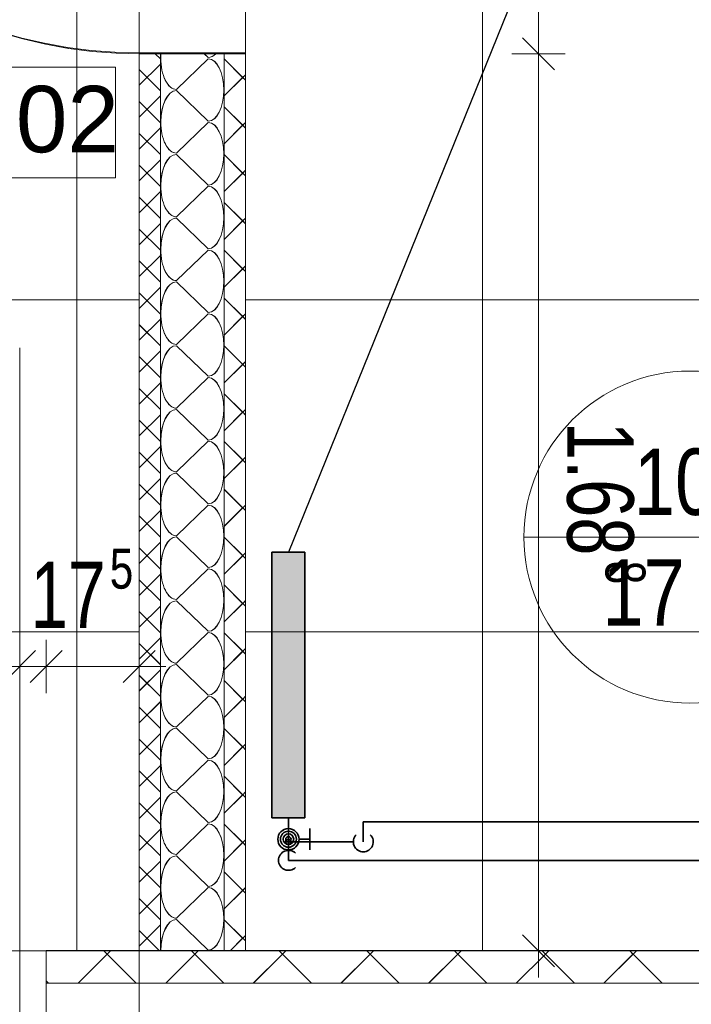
# Model space of a CAD drawing. Extents: x 229 to 926, y 37 to 878.
# Tile 153 of 162: x 548 to 574, y 666 to 703. Entities that reach past the tile are written whole.
import ezdxf
from ezdxf.lldxf.tags import DXFTag

# ---------------------------------------------------------------- set-up
doc = ezdxf.new("R2010")
doc.units = 0
doc.layers.get('0').update_dxf_attribs({"lineweight": 13})
doc.layers.add('A_BI_Innenwand', color=7, linetype='Continuous', lineweight=18, true_color=0x80ff80, plot=False)
doc.layers.add('A_BI_Tuer', color=7, linetype='Continuous', lineweight=18, true_color=0xbdbbbb, plot=False)
for name, color, linetype, lineweight, true_color in [('A_BI_Raum', 1, 'Continuous', 18, 0xff0000), ('H_BI_Heizkoerper', 1, 'Continuous', 35, 0xff0000), ('H_BI_Heizkoerperflaeche', 7, 'Continuous', 35, 0xffcccc), ('H_BI_Ruecklauf', 5, 'fein_strichliert', 35, 0x0000ff), ('H_BI_Vorlauf', 7, 'Continuous', 35, 0xed0e24)]:
    doc.layers.add(name, color=color, linetype=linetype, lineweight=lineweight, true_color=true_color)
for name, color, linetype, lineweight in [('Axen', 7, 'Continuous', 25), ('Axen-A03ENIVKI0', 7, 'Continuous', 25), ('Beschriftung', 7, 'Continuous', 25), ('Beschriftung-A03ENIVII0', 7, 'Continuous', 25), ('Deckenspiegel', 7, 'Continuous', 25), ('Fullfläche', 7, 'Continuous', 25), ('Fullfläche-A03ENIVQI0', 7, 'Continuous', 25), ('H_BI_Heizkoerpertext', 7, 'Continuous', 25), ('Maßlinien', 7, 'Continuous', 25), ('Maßlinien-A03ENIVNI0', 7, 'Continuous', 25), ('Türen', 7, 'Continuous', 25), ('Türen-A03ENIVLI0', 7, 'Continuous', 25), ('Wände', 7, 'Continuous', 25), ('Wände-A03ENIVMI0', 7, 'Continuous', 25)]:
    doc.layers.add(name, color=color, linetype=linetype, lineweight=lineweight)
doc.styles.get("Standard").update_dxf_attribs({"font": 'arial.ttf'})
tags = doc.linetypes.add('ALL_S25', pattern=[0.001, 0, -0.001]).pattern_tags.tags
tags[6:7] = [DXFTag(74, 4), DXFTag(75, 0), DXFTag(340, '0'), DXFTag(46, 1.0), DXFTag(50, 0.0), DXFTag(44, 0.0), DXFTag(45, 0.0)]
tags[4:5] = [DXFTag(74, 4), DXFTag(75, 0), DXFTag(340, '0'), DXFTag(46, 1.0), DXFTag(50, 0.0), DXFTag(44, 0.0), DXFTag(45, 0.0)]
tags = doc.linetypes.add('ALL_S25-A03ENIVOI0', pattern=[0.001, 0, -0.001]).pattern_tags.tags
tags[6:7] = [DXFTag(74, 4), DXFTag(75, 0), DXFTag(340, '0'), DXFTag(46, 1.0), DXFTag(50, 0.0), DXFTag(44, 0.0), DXFTag(45, 0.0)]
tags[4:5] = [DXFTag(74, 4), DXFTag(75, 0), DXFTag(340, '0'), DXFTag(46, 1.0), DXFTag(50, 0.0), DXFTag(44, 0.0), DXFTag(45, 0.0)]
tags = doc.linetypes.add('fein_strichliert', pattern=[4, 1, -2, 1]).pattern_tags.tags
tags[8:9] = [DXFTag(74, 4), DXFTag(75, 0), DXFTag(340, '0'), DXFTag(46, 0.0), DXFTag(50, 0.0), DXFTag(44, 0.0), DXFTag(45, 0.0)]
tags[6:7] = [DXFTag(74, 4), DXFTag(75, 0), DXFTag(340, '0'), DXFTag(46, 0.0), DXFTag(50, 0.0), DXFTag(44, 0.0), DXFTag(45, 0.0)]
tags[4:5] = [DXFTag(74, 4), DXFTag(75, 0), DXFTag(340, '0'), DXFTag(46, 0.0), DXFTag(50, 0.0), DXFTag(44, 0.0), DXFTag(45, 0.0)]

# ---------------------------------------------------------------- blocks, each defined once
blk = doc.blocks.new('Referenz-A03ENIVGI0', base_point=(255.728, 66.032))
at = {"layer": 'Axen', "color": 0, "linetype": 'ALL_S25', "lineweight": -2, "ltscale": 0.13}
blk.add_line((552.835, 66.032), (552.835, 801.547), dxfattribs=at)
at = {"layer": 'Beschriftung', "color": 0, "lineweight": -2}
for p, q in [((551.939, 701.111), (538.268, 701.113)), ((551.939, 696.945), (551.939, 701.111)), ((538.267, 696.946), (551.939, 696.945))]:
    blk.add_line(p, q, dxfattribs=at)
at = {"layer": 'Fullfläche', "color": 0, "lineweight": -2}
for p, q in [((553.635, 701.414), (553.438, 701.611)), ((554.235, 700.27), (555.435, 701.422)), ((555.435, 701.47), (555.288, 701.611)), ((556.73, 700.72), (556.035, 701.414)), ((553.635, 701.223), (552.835, 700.424)), ((553.635, 700.214), (552.835, 701.013)), ((556.73, 700.717), (556.035, 700.023)), ((556.835, 700.824), (556.731, 700.72)), ((556.835, 700.613), (556.731, 700.717)), ((555.435, 699.07), (554.235, 700.222)), ((553.635, 700.023), (552.835, 699.224)), ((553.635, 699.014), (552.835, 699.813)), ((556.73, 698.92), (556.035, 699.614)), ((553.635, 698.823), (552.835, 698.024)), ((554.235, 697.87), (555.435, 699.022)), ((556.73, 698.917), (556.035, 698.223)), ((556.835, 699.024), (556.732, 698.92)), ((556.835, 698.813), (556.732, 698.917)), ((553.635, 697.814), (552.835, 698.613)), ((553.635, 697.623), (552.835, 696.824)), ((555.435, 696.67), (554.235, 697.822)), ((556.73, 697.12), (556.035, 697.814)), ((553.635, 696.614), (552.835, 697.413)), ((556.835, 697.224), (556.732, 697.12)), ((556.73, 697.117), (556.035, 696.423)), ((556.835, 697.013), (556.732, 697.117)), ((554.235, 695.47), (555.435, 696.622)), ((553.635, 696.423), (552.835, 695.624)), ((553.635, 695.414), (552.835, 696.213)), ((556.73, 695.32), (556.035, 696.014)), ((555.435, 694.27), (554.235, 695.422)), ((556.835, 695.424), (556.732, 695.32)), ((553.635, 695.223), (552.835, 694.424)), ((553.635, 694.214), (552.835, 695.013)), ((556.73, 695.317), (556.035, 694.623)), ((556.835, 695.213), (556.732, 695.317)), ((554.235, 693.07), (555.435, 694.222)), ((556.73, 693.52), (556.035, 694.214)), ((553.635, 694.023), (552.835, 693.224)), ((553.635, 693.014), (552.835, 693.813)), ((556.73, 693.517), (556.035, 692.823)), ((556.835, 693.624), (556.732, 693.52)), ((556.835, 693.413), (556.732, 693.517)), ((553.635, 692.823), (552.835, 692.023)), ((555.435, 691.87), (554.235, 693.022)), ((553.635, 691.814), (552.835, 692.613)), ((556.73, 691.72), (556.035, 692.414)), ((553.635, 691.623), (552.835, 690.824)), ((554.235, 690.67), (555.435, 691.822)), ((556.73, 691.717), (556.035, 691.023)), ((556.835, 691.824), (556.732, 691.72)), ((556.835, 691.613), (556.732, 691.717)), ((553.635, 690.614), (552.835, 691.413)), ((555.435, 689.47), (554.235, 690.622)), ((556.73, 689.92), (556.035, 690.614)), ((553.635, 690.423), (552.835, 689.623)), ((553.635, 689.414), (552.835, 690.213)), ((556.73, 689.917), (556.035, 689.223)), ((556.835, 690.024), (556.732, 689.92)), ((556.835, 689.813), (556.732, 689.917)), ((554.235, 688.27), (555.435, 689.422)), ((553.635, 689.223), (552.835, 688.423)), ((553.635, 688.214), (552.835, 689.013)), ((556.73, 688.12), (556.035, 688.814)), ((553.635, 688.023), (552.835, 687.223)), ((555.435, 687.07), (554.235, 688.222)), ((556.73, 688.117), (556.035, 687.423)), ((556.835, 688.224), (556.732, 688.12)), ((556.835, 688.013), (556.732, 688.117)), ((553.635, 687.014), (552.835, 687.813)), ((553.635, 686.822), (552.835, 686.023)), ((554.235, 685.87), (555.435, 687.022)), ((556.73, 686.32), (556.035, 687.014)), ((553.635, 685.814), (552.835, 686.613)), ((556.73, 686.316), (556.035, 685.623)), ((556.835, 686.424), (556.732, 686.32)), ((556.835, 686.213), (556.732, 686.316)), ((555.435, 684.67), (554.235, 685.822)), ((553.635, 685.622), (552.835, 684.823)), ((553.635, 684.614), (552.835, 685.413)), ((556.73, 684.52), (556.035, 685.214)), ((554.235, 683.47), (555.435, 684.622)), ((556.835, 684.624), (556.732, 684.52)), ((553.635, 684.423), (552.835, 683.623)), ((553.635, 683.414), (552.835, 684.213)), ((556.73, 684.516), (556.035, 683.822)), ((556.835, 684.413), (556.732, 684.516)), ((553.635, 683.223), (552.835, 682.423)), ((555.435, 682.27), (554.235, 683.422)), ((556.73, 682.72), (556.035, 683.414)), ((553.635, 682.214), (552.835, 683.013)), ((556.835, 682.824), (556.732, 682.72)), ((556.73, 682.716), (556.035, 682.022)), ((556.835, 682.613), (556.732, 682.716)), ((553.635, 682.022), (552.835, 681.223)), ((554.235, 681.07), (555.435, 682.222)), ((553.635, 681.014), (552.835, 681.813)), ((556.73, 680.92), (556.035, 681.614)), ((555.435, 679.87), (554.235, 681.022)), ((556.73, 680.916), (556.035, 680.222)), ((556.835, 681.023), (556.732, 680.92)), ((556.835, 680.813), (556.732, 680.916)), ((553.635, 680.822), (552.835, 680.023)), ((553.635, 679.814), (552.835, 680.613)), ((554.235, 678.67), (555.435, 679.822)), ((556.73, 679.12), (556.035, 679.814)), ((553.635, 679.622), (552.835, 678.823)), ((553.635, 678.614), (552.835, 679.413)), ((556.73, 679.116), (556.035, 678.422)), ((556.835, 679.223), (556.732, 679.12)), ((556.835, 679.013), (556.732, 679.116)), ((553.635, 678.422), (552.835, 677.623)), ((555.435, 677.47), (554.235, 678.622)), ((553.635, 677.414), (552.835, 678.213)), ((556.73, 677.32), (556.035, 678.014)), ((553.635, 677.222), (552.835, 676.423)), ((554.235, 676.27), (555.435, 677.422)), ((556.73, 677.316), (556.035, 676.622)), ((556.835, 677.423), (556.732, 677.32)), ((556.835, 677.213), (556.732, 677.316)), ((553.635, 676.214), (552.835, 677.013)), ((555.435, 675.07), (554.235, 676.222)), ((556.73, 675.52), (556.035, 676.214)), ((553.635, 676.022), (552.835, 675.223)), ((553.635, 675.014), (552.835, 675.813)), ((556.73, 675.516), (556.035, 674.822)), ((556.835, 675.623), (556.732, 675.52)), ((556.835, 675.413), (556.732, 675.516)), ((554.235, 673.87), (555.435, 675.022)), ((553.635, 674.822), (552.835, 674.023)), ((553.635, 673.814), (552.835, 674.613)), ((556.73, 673.72), (556.035, 674.414)), ((556.835, 673.823), (556.732, 673.72)), ((553.635, 673.622), (552.835, 672.823)), ((555.435, 672.67), (554.235, 673.822)), ((556.73, 673.716), (556.035, 673.022)), ((556.835, 673.613), (556.732, 673.716)), ((553.635, 672.614), (552.835, 673.413)), ((553.635, 672.422), (552.835, 671.623)), ((554.235, 671.469), (555.435, 672.622)), ((556.73, 671.92), (556.035, 672.614)), ((553.635, 671.414), (552.835, 672.213)), ((556.835, 672.023), (556.732, 671.92)), ((556.73, 671.916), (556.035, 671.222)), ((556.835, 671.813), (556.732, 671.916)), ((555.435, 670.27), (554.235, 671.422)), ((553.635, 671.222), (552.835, 670.423)), ((553.635, 670.214), (552.835, 671.013)), ((556.73, 670.12), (556.035, 670.814)), ((554.235, 669.07), (555.435, 670.221)), ((556.73, 670.116), (556.035, 669.422)), ((556.835, 670.223), (556.732, 670.12)), ((556.835, 670.013), (556.732, 670.116)), ((553.635, 670.022), (552.835, 669.223)), ((553.635, 669.014), (552.835, 669.813)), ((555.435, 667.869), (554.235, 669.021)), ((556.73, 668.32), (556.035, 669.014)), ((553.635, 668.822), (552.835, 668.023)), ((553.603, 667.846), (552.835, 668.613)), ((556.73, 668.316), (556.259, 667.845)), ((556.835, 668.423), (556.732, 668.32)), ((556.835, 668.213), (556.732, 668.316)), ((551.627, 667.718), (550.534, 666.625)), ((551.503, 667.845), (551.627, 667.721)), ((551.757, 667.845), (551.633, 667.721)), ((551.633, 667.718), (552.726, 666.624)), ((554.927, 667.718), (553.834, 666.624)), ((554.803, 667.845), (554.927, 667.721)), ((555.057, 667.845), (554.933, 667.721)), ((554.933, 667.718), (556.026, 666.624)), ((558.227, 667.718), (557.133, 666.624)), ((558.103, 667.845), (558.227, 667.722)), ((558.357, 667.845), (558.233, 667.722)), ((558.233, 667.718), (559.327, 666.624)), ((561.527, 667.718), (560.433, 666.623)), ((561.403, 667.845), (561.527, 667.722)), ((561.657, 667.845), (561.533, 667.722)), ((561.533, 667.718), (562.627, 666.623)), ((564.827, 667.718), (563.733, 666.623)), ((564.703, 667.845), (564.827, 667.722)), ((564.957, 667.845), (564.833, 667.722)), ((564.833, 667.718), (565.928, 666.623)), ((568.127, 667.718), (567.032, 666.623)), ((568.003, 667.845), (568.127, 667.722)), ((568.257, 667.845), (568.133, 667.722)), ((568.133, 667.718), (569.228, 666.622)), ((571.427, 667.718), (570.332, 666.622)), ((571.303, 667.845), (571.427, 667.722)), ((571.557, 667.845), (571.433, 667.722)), ((571.433, 667.718), (572.529, 666.622)), ((549.335, 666.715), (549.425, 666.625))]:
    blk.add_line(p, q, dxfattribs=at)
for centre, start_param, end_param in [((554.235, 701.446), 1.430043, 1.570796), ((554.235, 701.446), 1.570796, 3.141593), ((555.435, 702.646), 3.141593, 3.636249), ((555.435, 700.246), 3.141593, 6.283185), ((554.235, 699.046), 0, 1.570796), ((554.235, 699.046), 1.570796, 3.141593), ((555.435, 697.846), 3.141593, 6.283185), ((554.235, 696.646), 0, 1.570796), ((554.235, 696.646), 1.570796, 3.141593), ((555.435, 695.446), 3.141593, 6.283185), ((554.235, 694.246), 0, 1.570796), ((554.235, 694.246), 1.570796, 3.141593), ((555.435, 693.046), 3.141593, 6.283185), ((554.235, 691.846), 0, 1.570796), ((554.235, 691.846), 1.570796, 3.141593), ((555.435, 690.646), 3.141593, 6.283185), ((554.235, 689.446), 0, 1.570796), ((554.235, 689.446), 1.570796, 3.141593), ((555.435, 688.246), 3.141593, 6.283185), ((554.235, 687.046), 0, 1.570796), ((554.235, 687.046), 1.570796, 3.141593), ((555.435, 685.846), 3.141593, 6.283185), ((554.235, 684.646), 0, 1.570796), ((554.235, 684.646), 1.570796, 3.141593), ((555.435, 683.446), 3.141593, 6.283185), ((554.235, 682.246), 0, 1.570796), ((554.235, 682.246), 1.570796, 3.141593), ((555.435, 681.046), 3.141593, 6.283185), ((554.235, 679.846), 0, 1.570796), ((554.235, 679.846), 1.570796, 3.141593), ((555.435, 678.646), 3.141593, 6.283185), ((554.235, 677.446), 0, 1.570796), ((554.235, 677.446), 1.570796, 3.141593), ((555.435, 676.246), 3.141593, 6.283185), ((554.235, 675.046), 0, 1.570796), ((554.235, 675.046), 1.570796, 3.141593), ((555.435, 673.846), 3.141593, 6.283185), ((554.235, 672.646), 0, 1.570796), ((554.235, 672.646), 1.570796, 3.141593), ((555.435, 671.445), 3.141593, 6.283185), ((554.235, 670.245), 0, 1.570796), ((554.235, 670.245), 1.570796, 3.141593), ((555.435, 669.046), 3.141593, 6.283185), ((554.235, 667.845), 0, 1.570795)]:
    blk.add_ellipse(centre, major_axis=(0, 1.176), ratio=0.5, start_param=start_param, end_param=end_param, dxfattribs=at)
at = {"layer": 'Maßlinien', "color": 0, "lineweight": -2}
for p, q in [((567.867, 701.611), (567.867, 719.311)), ((568.467, 701.011), (567.267, 702.211)), ((567.867, 701.611), (566.867, 701.611)), ((567.867, 701.611), (568.867, 701.611)), ((567.867, 693.241), (567.867, 701.611)), ((567.867, 689.333), (567.867, 693.241)), ((567.867, 667.845), (567.867, 689.333)), ((548.335, 678.545), (548.335, 679.545)), ((549.335, 678.545), (549.335, 679.545)), ((552.835, 678.545), (552.835, 679.545)), ((547.735, 677.945), (548.935, 679.146)), ((548.735, 677.945), (549.935, 679.146)), ((552.235, 677.945), (553.435, 679.146)), ((523.135, 678.545), (548.335, 678.545)), ((548.335, 678.545), (548.335, 677.545)), ((548.335, 678.545), (549.335, 678.545)), ((549.335, 678.545), (549.335, 677.545)), ((549.335, 678.545), (552.835, 678.545)), ((552.835, 678.545), (552.835, 677.545)), ((552.835, 678.545), (553.835, 678.545)), ((568.467, 667.245), (567.267, 668.445)), ((567.867, 667.845), (566.867, 667.845)), ((567.867, 667.845), (568.867, 667.845)), ((567.867, 667.845), (567.867, 666.845))]:
    blk.add_line(p, q, dxfattribs=at)
at = {"layer": 'Türen', "color": 0, "lineweight": -2}
blk.add_line((548.335, 665.345), (548.335, 690.546), dxfattribs=at)
blk.add_ellipse((552.875, 719.311), major_axis=(-17.7, 0), ratio=1, start_param=0, end_param=1.570796, dxfattribs=at)
at = {"layer": 'Wände', "color": 0, "lineweight": -2}
for p, q in [((556.835, 701.611), (552.835, 701.611)), ((552.835, 701.611), (552.835, 667.845)), ((552.835, 701.611), (552.835, 701.611)), ((553.635, 701.611), (553.635, 667.846)), ((556.035, 667.845), (556.035, 701.611)), ((556.835, 667.845), (556.835, 701.611)), ((552.835, 667.845), (549.335, 667.845)), ((549.335, 667.845), (549.335, 665.345)), ((552.835, 667.845), (612.187, 667.845)), ((674.037, 666.61), (549.335, 666.625))]:
    blk.add_line(p, q, dxfattribs=at)
at = {"layer": 'Beschriftung', "color": 0, "lineweight": -2, "insert": (538.684, 700.403), "char_height": 2.50002, "attachment_point": 1, "rotation": 359.9932}
blk.add_mtext('{\\fArial;T.N.1.02}', dxfattribs=at)
at = {"layer": 'Maßlinien', "color": 0, "lineweight": -2, "attachment_point": 1}
for s, insert, char_height, rotation in [('{\\W0.74;\\fArial;1.68}', (571.45, 687.755), 2.50002, 270), ('{\\W0.76;\\fArial;5}', (551.727, 682.977), 1.50001, 0), ('{\\W0.73;\\fArial;17}', (548.739, 682.495), 2.50002, 0), ('{\\W0.76;\\fArial;8}', (571.892, 682.526), 1.50001, 270)]:
    blk.add_mtext(s, dxfattribs=dict(at, insert=insert, char_height=char_height, rotation=rotation))
blk = doc.blocks.new('Referenz-A03ENIVUI0', base_point=(281.599, 66.032))
at = {"layer": 'Axen-A03ENIVKI0', "color": 0, "linetype": 'ALL_S25-A03ENIVOI0', "lineweight": -2, "ltscale": 0.13}
blk.add_line((552.833, 66.032), (552.833, 801.546), dxfattribs=at)
at = {"layer": 'Beschriftung-A03ENIVII0', "color": 0, "lineweight": -2}
for p, q in [((551.937, 701.112), (538.266, 701.113)), ((551.937, 696.945), (551.937, 701.112)), ((538.265, 696.947), (551.937, 696.945))]:
    blk.add_line(p, q, dxfattribs=at)
at = {"layer": 'Deckenspiegel', "color": 0, "lineweight": -2}
for p, q in [((550.483, 667.847), (550.483, 729.346)), ((552.834, 667.847), (552.833, 729.346)), ((556.833, 667.846), (556.833, 729.311)), ((565.759, 667.846), (565.759, 729.311)), ((385.634, 692.346), (552.833, 692.346)), ((556.833, 692.346), (612.184, 692.346)), ((385.634, 679.846), (552.833, 679.846)), ((556.833, 679.846), (612.184, 679.846)), ((385.634, 667.846), (552.834, 667.847)), ((612.184, 667.846), (556.833, 667.846))]:
    blk.add_line(p, q, dxfattribs=at)
at = {"layer": 'Fullfläche-A03ENIVQI0', "color": 0, "lineweight": -2}
for p, q in [((553.633, 701.414), (553.436, 701.612)), ((554.233, 700.27), (555.433, 701.422)), ((555.433, 701.47), (555.286, 701.611)), ((556.728, 700.721), (556.033, 701.415)), ((553.633, 701.223), (552.833, 700.424)), ((553.633, 700.214), (552.833, 701.014)), ((556.728, 700.717), (556.033, 700.023)), ((556.833, 700.824), (556.729, 700.721)), ((556.833, 700.613), (556.729, 700.717)), ((555.433, 699.07), (554.233, 700.222)), ((553.633, 700.023), (552.833, 699.224)), ((553.633, 699.014), (552.833, 699.814)), ((556.728, 698.921), (556.033, 699.614)), ((553.633, 698.823), (552.833, 698.024)), ((554.233, 697.87), (555.433, 699.022)), ((556.728, 698.917), (556.033, 698.223)), ((556.833, 699.024), (556.729, 698.921)), ((556.833, 698.813), (556.729, 698.917)), ((553.633, 697.814), (552.833, 698.614)), ((553.633, 697.623), (552.833, 696.824)), ((555.433, 696.67), (554.233, 697.822)), ((556.728, 697.121), (556.033, 697.815)), ((553.633, 696.615), (552.833, 697.414)), ((556.833, 697.224), (556.729, 697.121)), ((556.728, 697.117), (556.033, 696.423)), ((556.833, 697.013), (556.729, 697.117)), ((554.233, 695.47), (555.433, 696.622)), ((553.633, 696.423), (552.833, 695.624)), ((553.633, 695.414), (552.833, 696.214)), ((556.728, 695.321), (556.033, 696.015)), ((555.433, 694.27), (554.233, 695.422)), ((556.833, 695.424), (556.729, 695.321)), ((553.633, 695.223), (552.833, 694.424)), ((553.633, 694.214), (552.833, 695.014)), ((556.728, 695.317), (556.033, 694.623)), ((556.833, 695.213), (556.729, 695.317)), ((554.233, 693.07), (555.433, 694.222)), ((556.728, 693.521), (556.033, 694.215)), ((553.633, 694.023), (552.833, 693.224)), ((553.633, 693.014), (552.833, 693.814)), ((556.728, 693.517), (556.033, 692.823)), ((556.833, 693.624), (556.729, 693.521)), ((556.833, 693.413), (556.729, 693.517)), ((553.633, 692.823), (552.833, 692.024)), ((555.433, 691.87), (554.233, 693.022)), ((553.633, 691.814), (552.833, 692.614)), ((556.728, 691.721), (556.033, 692.415)), ((553.633, 691.623), (552.833, 690.824)), ((554.233, 690.67), (555.433, 691.822)), ((556.728, 691.717), (556.033, 691.023)), ((556.833, 691.824), (556.729, 691.721)), ((556.833, 691.613), (556.729, 691.717)), ((553.633, 690.615), (552.833, 691.414)), ((555.433, 689.47), (554.233, 690.622)), ((556.728, 689.921), (556.033, 690.615)), ((553.633, 690.423), (552.833, 689.624)), ((553.633, 689.414), (552.833, 690.214)), ((556.728, 689.917), (556.033, 689.223)), ((556.833, 690.024), (556.73, 689.921)), ((556.833, 689.814), (556.73, 689.917)), ((554.233, 688.27), (555.433, 689.422)), ((553.633, 689.223), (552.833, 688.424)), ((553.633, 688.215), (552.833, 689.014)), ((556.728, 688.121), (556.033, 688.815)), ((553.633, 688.023), (552.833, 687.224)), ((555.433, 687.07), (554.233, 688.222)), ((556.728, 688.117), (556.033, 687.423)), ((556.833, 688.224), (556.73, 688.121)), ((556.833, 688.014), (556.73, 688.117)), ((553.633, 687.015), (552.833, 687.814)), ((553.633, 686.823), (552.833, 686.024)), ((554.233, 685.87), (555.433, 687.022)), ((556.728, 686.321), (556.033, 687.015)), ((553.633, 685.815), (552.833, 686.614)), ((556.728, 686.317), (556.033, 685.623)), ((556.833, 686.424), (556.73, 686.321)), ((556.833, 686.214), (556.73, 686.317)), ((555.433, 684.67), (554.233, 685.822)), ((553.633, 685.623), (552.833, 684.824)), ((553.633, 684.615), (552.833, 685.414)), ((556.728, 684.521), (556.033, 685.215)), ((554.233, 683.47), (555.433, 684.622)), ((556.833, 684.624), (556.73, 684.521)), ((553.633, 684.423), (552.833, 683.624)), ((553.633, 683.415), (552.833, 684.214)), ((556.728, 684.517), (556.033, 683.823)), ((556.833, 684.414), (556.73, 684.517)), ((553.633, 683.223), (552.833, 682.424)), ((555.433, 682.27), (554.233, 683.422)), ((556.728, 682.721), (556.033, 683.415)), ((553.633, 682.215), (552.833, 683.014)), ((556.833, 682.824), (556.73, 682.721)), ((556.728, 682.717), (556.033, 682.023)), ((556.833, 682.614), (556.73, 682.717)), ((553.633, 682.023), (552.833, 681.224)), ((554.233, 681.07), (555.433, 682.222)), ((553.633, 681.015), (552.833, 681.814)), ((556.728, 680.921), (556.033, 681.615)), ((555.433, 679.87), (554.233, 681.022)), ((556.728, 680.917), (556.033, 680.223)), ((556.833, 681.024), (556.73, 680.921)), ((556.833, 680.814), (556.73, 680.917)), ((553.633, 680.823), (552.833, 680.024)), ((553.633, 679.815), (552.833, 680.614)), ((554.233, 678.67), (555.433, 679.822)), ((556.728, 679.121), (556.033, 679.815)), ((553.633, 679.623), (552.833, 678.824)), ((553.633, 678.615), (552.833, 679.414)), ((556.728, 679.117), (556.033, 678.423)), ((556.833, 679.224), (556.73, 679.121)), ((556.833, 679.014), (556.73, 679.117)), ((553.633, 678.423), (552.833, 677.624)), ((555.433, 677.47), (554.233, 678.622)), ((553.633, 677.415), (552.833, 678.214)), ((556.728, 677.321), (556.033, 678.015)), ((553.633, 677.223), (552.833, 676.424)), ((554.233, 676.27), (555.433, 677.422)), ((556.728, 677.317), (556.033, 676.623)), ((556.833, 677.424), (556.73, 677.321)), ((556.833, 677.214), (556.73, 677.317)), ((553.633, 676.215), (552.833, 677.014)), ((555.433, 675.07), (554.233, 676.222)), ((556.728, 675.521), (556.033, 676.215)), ((553.633, 676.023), (552.833, 675.224)), ((553.633, 675.015), (552.833, 675.814)), ((556.728, 675.517), (556.033, 674.823)), ((556.833, 675.624), (556.73, 675.521)), ((556.833, 675.414), (556.73, 675.517)), ((554.233, 673.87), (555.433, 675.022)), ((553.633, 674.823), (552.833, 674.024)), ((553.633, 673.815), (552.833, 674.614)), ((556.728, 673.721), (556.033, 674.415)), ((556.833, 673.824), (556.73, 673.721)), ((553.633, 673.623), (552.833, 672.824)), ((555.433, 672.67), (554.233, 673.822)), ((556.728, 673.717), (556.033, 673.023)), ((556.833, 673.614), (556.73, 673.717)), ((553.633, 672.615), (552.833, 673.414)), ((553.633, 672.423), (552.833, 671.624)), ((554.233, 671.47), (555.433, 672.622)), ((556.728, 671.921), (556.033, 672.615)), ((553.633, 671.415), (552.833, 672.214)), ((556.833, 672.024), (556.73, 671.921)), ((556.728, 671.917), (556.033, 671.223)), ((556.833, 671.814), (556.73, 671.917)), ((555.433, 670.27), (554.233, 671.422)), ((553.633, 671.223), (552.833, 670.424)), ((553.633, 670.215), (552.833, 671.014)), ((556.728, 670.121), (556.033, 670.815)), ((554.233, 669.07), (555.433, 670.222)), ((556.728, 670.117), (556.033, 669.423)), ((556.833, 670.224), (556.73, 670.121)), ((556.833, 670.014), (556.73, 670.117)), ((553.633, 670.023), (552.833, 669.224)), ((553.633, 669.015), (552.833, 669.814)), ((555.433, 667.87), (554.233, 669.022)), ((556.728, 668.321), (556.033, 669.015)), ((553.633, 668.823), (552.833, 668.024)), ((553.601, 667.847), (552.833, 668.614)), ((556.728, 668.317), (556.257, 667.846)), ((556.833, 668.424), (556.73, 668.321)), ((556.833, 668.214), (556.73, 668.317)), ((551.625, 667.719), (550.532, 666.625)), ((551.501, 667.846), (551.625, 667.722)), ((551.755, 667.846), (551.631, 667.722)), ((551.631, 667.719), (552.724, 666.625)), ((554.925, 667.719), (553.832, 666.625)), ((554.801, 667.846), (554.925, 667.722)), ((555.055, 667.846), (554.931, 667.722)), ((554.931, 667.719), (556.024, 666.625)), ((558.225, 667.719), (557.131, 666.625)), ((558.101, 667.846), (558.225, 667.722)), ((558.355, 667.846), (558.231, 667.722)), ((558.231, 667.719), (559.325, 666.624)), ((561.525, 667.719), (560.431, 666.624)), ((561.401, 667.846), (561.525, 667.722)), ((561.655, 667.846), (561.531, 667.722)), ((561.531, 667.719), (562.625, 666.624)), ((564.825, 667.719), (563.73, 666.624)), ((564.701, 667.846), (564.825, 667.722)), ((564.955, 667.846), (564.831, 667.722)), ((564.831, 667.719), (565.926, 666.624)), ((568.125, 667.719), (567.03, 666.623)), ((568.001, 667.846), (568.125, 667.722)), ((568.255, 667.846), (568.131, 667.722)), ((568.131, 667.719), (569.226, 666.623)), ((571.425, 667.719), (570.33, 666.623)), ((571.301, 667.846), (571.425, 667.722)), ((571.555, 667.846), (571.431, 667.722)), ((571.431, 667.719), (572.526, 666.623)), ((549.333, 666.716), (549.423, 666.626))]:
    blk.add_line(p, q, dxfattribs=at)
for centre, start_param, end_param in [((554.233, 701.446), 1.430043, 1.570796), ((554.233, 701.446), 1.570796, 3.141593), ((555.433, 702.646), 3.141593, 3.636249), ((555.433, 700.246), 3.141593, 6.283185), ((554.233, 699.046), 0, 1.570796), ((554.233, 699.046), 1.570796, 3.141593), ((555.433, 697.846), 3.141593, 6.283185), ((554.233, 696.646), 0, 1.570796), ((554.233, 696.646), 1.570796, 3.141593), ((555.433, 695.446), 3.141593, 6.283185), ((554.233, 694.246), 0, 1.570796), ((554.233, 694.246), 1.570796, 3.141593), ((555.433, 693.046), 3.141593, 6.283185), ((554.233, 691.846), 0, 1.570796), ((554.233, 691.846), 1.570796, 3.141593), ((555.433, 690.646), 3.141593, 6.283185), ((554.233, 689.446), 0, 1.570796), ((554.233, 689.446), 1.570796, 3.141593), ((555.433, 688.246), 3.141593, 6.283185), ((554.233, 687.046), 0, 1.570796), ((554.233, 687.046), 1.570796, 3.141593), ((555.433, 685.846), 3.141593, 6.283185), ((554.233, 684.646), 0, 1.570796), ((554.233, 684.646), 1.570796, 3.141593), ((555.433, 683.446), 3.141593, 6.283185), ((554.233, 682.246), 0, 1.570796), ((554.233, 682.246), 1.570796, 3.141593), ((555.433, 681.046), 3.141593, 6.283185), ((554.233, 679.846), 0, 1.570796), ((554.233, 679.846), 1.570796, 3.141593), ((555.433, 678.646), 3.141593, 6.283185), ((554.233, 677.446), 0, 1.570796), ((554.233, 677.446), 1.570796, 3.141593), ((555.433, 676.246), 3.141593, 6.283185), ((554.233, 675.046), 0, 1.570796), ((554.233, 675.046), 1.570796, 3.141593), ((555.433, 673.846), 3.141593, 6.283185), ((554.233, 672.646), 0, 1.570796), ((554.233, 672.646), 1.570796, 3.141593), ((555.433, 671.446), 3.141593, 6.283185), ((554.233, 670.246), 0, 1.570796), ((554.233, 670.246), 1.570796, 3.141593), ((555.433, 669.046), 3.141593, 6.283185), ((554.233, 667.846), 0, 1.570795)]:
    blk.add_ellipse(centre, major_axis=(0, 1.176), ratio=0.5, start_param=start_param, end_param=end_param, dxfattribs=at)
at = {"layer": 'Maßlinien-A03ENIVNI0', "color": 0, "lineweight": -2}
for p, q in [((567.865, 701.611), (567.865, 719.311)), ((568.465, 701.011), (567.265, 702.211)), ((567.865, 701.611), (566.865, 701.611)), ((567.865, 701.611), (568.865, 701.611)), ((567.865, 693.242), (567.865, 701.611)), ((567.865, 689.333), (567.865, 693.242)), ((567.865, 667.846), (567.865, 689.333)), ((549.333, 678.546), (549.333, 679.546)), ((552.833, 678.546), (552.833, 679.546)), ((547.733, 677.946), (548.933, 679.146)), ((548.733, 677.946), (549.933, 679.146)), ((552.233, 677.946), (553.433, 679.146)), ((548.333, 678.546), (549.333, 678.546)), ((549.333, 678.546), (549.333, 677.546)), ((549.333, 678.546), (552.833, 678.546)), ((552.833, 678.546), (552.833, 677.546)), ((552.833, 678.546), (553.833, 678.546)), ((568.465, 667.246), (567.265, 668.446)), ((567.865, 667.846), (566.865, 667.846)), ((567.865, 667.846), (568.865, 667.846)), ((567.865, 667.846), (567.865, 666.846))]:
    blk.add_line(p, q, dxfattribs=at)
at = {"layer": 'Türen-A03ENIVLI0', "color": 0, "lineweight": -2}
blk.add_ellipse((552.873, 719.311), major_axis=(-17.7, 0), ratio=1, start_param=0, end_param=1.570796, dxfattribs=at)
at = {"layer": 'Wände-A03ENIVMI0', "color": 0, "lineweight": -2}
for p, q in [((556.833, 701.611), (552.833, 701.611)), ((552.833, 701.611), (552.833, 667.846)), ((553.633, 701.611), (553.633, 667.847)), ((556.033, 667.846), (556.033, 701.611)), ((556.833, 667.846), (556.833, 701.611)), ((552.833, 667.846), (549.333, 667.846)), ((549.333, 667.846), (549.333, 665.346)), ((552.833, 667.846), (612.184, 667.846)), ((674.033, 666.611), (549.333, 666.626))]:
    blk.add_line(p, q, dxfattribs=at)
at = {"layer": 'Beschriftung-A03ENIVII0', "color": 0, "lineweight": -2, "insert": (538.683, 700.403), "char_height": 2.49999, "attachment_point": 1, "rotation": 359.9932}
blk.add_mtext('{\\fArial;T.N.1.02}', dxfattribs=at)
at = {"layer": 'Maßlinien-A03ENIVNI0', "color": 0, "lineweight": -2, "attachment_point": 1}
for s, insert, char_height, rotation in [('{\\W0.74;\\fArial;1.68}', (571.447, 687.756), 2.49999, 270), ('{\\W0.76;\\fArial;5}', (551.725, 682.978), 1.5, 0), ('{\\W0.73;\\fArial;17}', (548.737, 682.495), 2.49999, 0), ('{\\W0.76;\\fArial;8}', (571.89, 682.527), 1.5, 270)]:
    blk.add_mtext(s, dxfattribs=dict(at, insert=insert, char_height=char_height, rotation=rotation))
blk = doc.blocks.new('Pumi-A03ENIXCI0', base_point=(566.211, 676.009))
at = {"color": 0, "linetype": 'ByBlock', "lineweight": -2, "ltscale": 0.18}
blk.add_line((567.32, 683.418), (579.82, 683.418), dxfattribs=at)
blk.add_circle((573.57, 683.418), 6.25, dxfattribs=at)
at = {"color": 0, "linetype": 'ByBlock', "lineweight": -2, "ltscale": 0.18, "char_height": 2.5, "attachment_point": 1}
for s, insert in [('{\\W0.8;\\fArial;106}', (571.455, 686.751)), ('{\\W0.8;\\fArial;Pumi}', (580.653, 686.751)), ('{\\W0.8;\\fArial;17 °C}', (570.269, 682.584)), ('{\\W0.8;\\fArial;51 W}', (580.653, 682.584)), ('{\\W0.8;\\fArial;6 W/m²}', (580.653, 678.509))]:
    blk.add_mtext(s, dxfattribs=dict(at, insert=insert))
blk = doc.blocks.new('Wand-A03ENIYKI0', base_point=(552.834, 667.849))
at = {"color": 0, "linetype": 'ByBlock', "lineweight": -2, "ltscale": 0.18}
for p, q in [((552.834, 729.312), (552.834, 719.346)), ((556.834, 729.312), (556.834, 719.346)), ((552.834, 701.646), (552.834, 667.849)), ((556.834, 701.646), (556.834, 667.849))]:
    blk.add_line(p, q, dxfattribs=at)
blk = doc.blocks.new('Tür-A03ENIYMI0', base_point=(535.134, 701.646))
at = {"color": 0, "linetype": 'ByBlock', "lineweight": -2, "ltscale": 0.18}
for p, q in [((535.134, 719.346), (556.834, 719.346)), ((556.834, 701.646), (552.834, 701.646))]:
    blk.add_line(p, q, dxfattribs=at)
blk.add_ellipse((552.834, 719.346), major_axis=(-17.7, 0), ratio=1, start_param=0, end_param=1.570796, dxfattribs=at)
blk = doc.blocks.new('Wand-A03ENIYOI0', base_point=(549.335, 662.849))
at = {"color": 0, "linetype": 'ByBlock', "lineweight": -2, "ltscale": 0.18}
for p, q in [((549.335, 662.849), (549.335, 667.849)), ((549.335, 667.849), (612.142, 667.849))]:
    blk.add_line(p, q, dxfattribs=at)
blk = doc.blocks.new('Mapress Edelstahl Rohr 14401-A03ENJ42I0', base_point=(558.453, 671.455))
at = {"color": 0, "linetype": 'ByBlock', "lineweight": -2, "ltscale": 0.35}
for p, q in [((561.271, 671.944), (561.271, 672.698)), ((561.271, 672.698), (666.034, 672.698)), ((558.453, 671.944), (560.896, 671.944))]:
    blk.add_line(p, q, dxfattribs=at)
at = {"color": 0, "linetype": 'Continuous', "lineweight": -2, "ltscale": 0.35}
blk.add_ellipse((561.271, 671.944), major_axis=(-0.265, 0.265), ratio=1, start_param=0, end_param=4.712389, dxfattribs=at)
blk = doc.blocks.new('Mapress Edelstahl Rohr 14401-A03ENJ44I0', base_point=(558.078, 669.455))
at = {"color": 0, "linetype": 'ByBlock', "lineweight": -2, "ltscale": 0.35}
blk.add_line((558.453, 671.249), (664.034, 671.249), dxfattribs=at)
at = {"color": 0, "lineweight": -2}
blk.add_ellipse((558.453, 671.249), major_axis=(0.265, 0.265), ratio=1, start_param=0, end_param=4.712389, dxfattribs=at)
blk = doc.blocks.new('Heizkörper-A03ENJ4YI0', base_point=(557.833, 671.244))
at = {"color": 0, "linetype": 'ByBlock', "lineweight": -2, "ltscale": 0.35}
for p, q in [((557.833, 682.844), (559.073, 682.844)), ((557.833, 672.844), (557.833, 682.844)), ((559.073, 682.844), (559.073, 672.844)), ((559.073, 672.844), (557.833, 672.844))]:
    blk.add_line(p, q, dxfattribs=at)
at = {"layer": 'H_BI_Heizkoerperflaeche', "linetype": 'ByBlock', "lineweight": -2, "ltscale": 0.35}
blk.add_solid([(557.833, 682.844), (559.073, 682.844), (557.833, 672.844), (559.073, 672.844)], dxfattribs=at)
at = {"layer": 'H_BI_Ruecklauf', "linetype": 'fein_strichliert', "lineweight": -2, "ltscale": 0.35}
blk.add_line((558.453, 672.844), (558.453, 671.944), dxfattribs=at)
blk.add_circle((558.453, 671.944), 0.1, dxfattribs=at)
at = {"layer": 'H_BI_Vorlauf', "linetype": 'ByBlock', "lineweight": -2, "ltscale": 0.35}
for p, q in [((558.453, 672.844), (558.453, 671.244)), ((559.253, 672.444), (559.253, 671.644)), ((558.853, 672.044), (559.253, 672.044))]:
    blk.add_line(p, q, dxfattribs=at)
for radius in [0.4, 0.3, 0.2, 0.1]:
    blk.add_circle((558.453, 672.044), radius, dxfattribs=at)
blk = doc.blocks.new('Bauteilbeschriftung-A03ENJ50I0', base_point=(558.453, 682.844))
at = {"color": 0, "linetype": 'ByBlock', "lineweight": -2, "ltscale": 0.25}
blk.add_line((567.351, 704.799), (558.453, 682.844), dxfattribs=at)

msp = doc.modelspace()

# ---------------------------------------------------------------- block references
at = {"color": 251, "lineweight": 13, "ltscale": 0.13, "true_color": 0x606060}
for name, p in [('Referenz-A03ENIVGI0', (255.728, 66.032)), ('Referenz-A03ENIVUI0', (281.599, 66.032))]:
    msp.add_blockref(name, p, dxfattribs=at)
at = {"layer": 'A_BI_Innenwand', "ltscale": 0.18}
for name, p in [('Wand-A03ENIYKI0', (552.834, 667.849)), ('Wand-A03ENIYOI0', (549.335, 662.849))]:
    msp.add_blockref(name, p, dxfattribs=at)
at = {"layer": 'A_BI_Raum', "ltscale": 0.18}
msp.add_blockref('Pumi-A03ENIXCI0', (566.211, 676.009), dxfattribs=at)
at = {"layer": 'A_BI_Tuer', "ltscale": 0.18}
msp.add_blockref('Tür-A03ENIYMI0', (535.134, 701.646), dxfattribs=at)
at = {"layer": 'H_BI_Heizkoerper', "ltscale": 0.35}
msp.add_blockref('Heizkörper-A03ENJ4YI0', (557.833, 671.244), dxfattribs=at)
at = {"layer": 'H_BI_Heizkoerpertext', "ltscale": 0.25}
msp.add_blockref('Bauteilbeschriftung-A03ENJ50I0', (558.453, 682.844), dxfattribs=at)
at = {"layer": 'H_BI_Ruecklauf', "ltscale": 0.35}
msp.add_blockref('Mapress Edelstahl Rohr 14401-A03ENJ42I0', (558.453, 671.455), dxfattribs=at)
at = {"layer": 'H_BI_Vorlauf', "ltscale": 0.35}
msp.add_blockref('Mapress Edelstahl Rohr 14401-A03ENJ44I0', (558.078, 669.455), dxfattribs=at)

doc.saveas('drawing.dxf')
